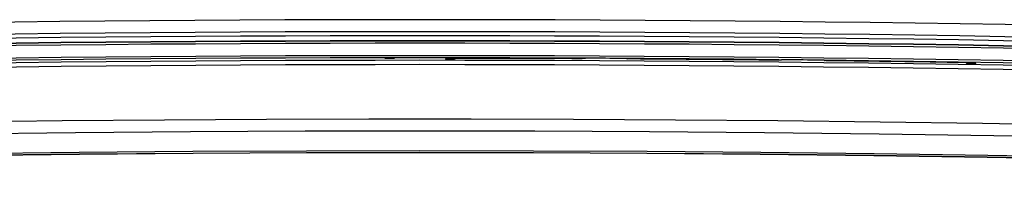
# Model space of a CAD drawing. Header units: centimetres. Extents: x 4745 to 39369, y 17389 to 19524.
# Tile 46 of 188: x 15583.79 to 15595.22, y 18167.48 to 18169.33. Entities that reach past the tile are written whole.
import ezdxf

# ---------------------------------------------------------------- set-up
doc = ezdxf.new("R2010")
doc.units = ezdxf.units.CM
doc.layers.add('$_urządzenia', color=250, linetype='Continuous')

# ---------------------------------------------------------------- blocks, each defined once
blk = doc.blocks.new('A$C92957c0b')
at = {"layer": '$_urządzenia'}
for p, q in [((-4.04, -876.3), (-4.07, -876.3)), ((-2.96, -876.3), (-4.04, -876.3)), ((2.96, -876.3), (3, -876.42)), ((4.04, -876.3), (2.96, -876.3)), ((4, -876.42), (3, -876.42)), ((4.04, -876.3), (4, -876.42)), ((4.07, -876.3), (4.04, -876.3)), ((4.23, -876.29), (4.19, -876.29)), ((4.26, -876.29), (4.23, -876.29)), ((4.3, -876.29), (4.26, -876.29)), ((4.34, -876.29), (4.3, -876.29)), ((18.67, -876.33), (18.61, -876.33)), ((18.73, -876.33), (18.67, -876.33)), ((18.78, -876.33), (18.73, -876.33)), ((19.03, -876.3), (19.02, -876.31)), ((19.32, -876.28), (19.26, -876.28)), ((19.37, -876.28), (19.32, -876.28)), ((19.43, -876.28), (19.37, -876.28)), ((23.59, -876.3), (23.53, -876.3)), ((23.65, -876.3), (23.59, -876.3)), ((23.71, -876.3), (23.65, -876.3)), ((24.03, -876.33), (24.04, -876.33)), ((24.41, -876.36), (24.36, -876.36)), ((24.47, -876.36), (24.41, -876.36)), ((24.54, -876.36), (24.47, -876.36)), ((41.61, -876.5), (41.56, -876.5)), ((41.67, -876.5), (41.61, -876.5)), ((41.73, -876.5), (41.67, -876.5)), ((41.97, -876.48), (41.96, -876.48)), ((42.26, -876.46), (42.21, -876.46)), ((42.32, -876.46), (42.26, -876.46)), ((42.38, -876.46), (42.32, -876.46)), ((46.54, -876.5), (46.48, -876.5)), ((46.6, -876.5), (46.54, -876.5)), ((46.66, -876.51), (46.6, -876.5)), ((46.97, -876.53), (46.98, -876.54)), ((47.36, -876.56), (47.3, -876.56)), ((47.42, -876.57), (47.36, -876.56)), ((47.48, -876.57), (47.42, -876.57)), ((63.2, -876.78), (63.16, -876.78)), ((63.24, -876.78), (63.2, -876.78)), ((63.46, -876.8), (63.43, -876.8)), ((63.5, -876.92), (63.46, -876.8)), ((64.54, -876.81), (63.46, -876.8)), ((64.5, -876.94), (63.5, -876.92)), ((64.5, -876.94), (64.54, -876.81))]:
    blk.add_line(p, q, dxfattribs=at)
for points in [[(4.19, -876.29), (4.17, -876.29), (4.16, -876.29), (4.14, -876.29), (4.13, -876.29), (4.11, -876.29), (4.1, -876.29), (4.09, -876.29), (4.08, -876.3), (4.07, -876.3), (4.06, -876.3), (4.06, -876.3), (4.05, -876.3), (4.05, -876.3), (4.04, -876.3), (4.04, -876.3), (4.04, -876.3)], [(18.61, -876.33), (18.55, -876.33), (18.52, -876.33)], [(18.98, -876.31), (18.97, -876.32), (18.95, -876.32), (18.94, -876.32), (18.92, -876.32), (18.9, -876.32), (18.88, -876.32), (18.86, -876.32), (18.83, -876.32), (18.81, -876.32), (18.78, -876.33)], [(19.02, -876.31), (19.01, -876.31), (19.01, -876.31), (19, -876.31), (18.99, -876.31), (18.98, -876.31)], [(19.26, -876.28), (19.23, -876.28), (19.21, -876.28), (19.19, -876.29), (19.16, -876.29), (19.14, -876.29), (19.12, -876.29), (19.11, -876.29), (19.09, -876.29), (19.08, -876.29), (19.06, -876.29), (19.05, -876.3), (19.04, -876.3), (19.03, -876.3), (19.03, -876.3), (19.03, -876.3)], [(19.52, -876.28), (19.49, -876.28), (19.43, -876.28)], [(23.99, -876.32), (23.98, -876.32), (23.97, -876.32), (23.95, -876.32), (23.93, -876.31), (23.91, -876.31), (23.89, -876.31), (23.87, -876.31), (23.85, -876.31), (23.82, -876.31), (23.8, -876.31), (23.77, -876.31), (23.71, -876.3)], [(24.03, -876.33), (24.03, -876.33), (24.02, -876.33), (24.01, -876.32), (24, -876.32), (23.99, -876.32)], [(24.36, -876.36), (24.3, -876.36), (24.27, -876.35), (24.25, -876.35), (24.22, -876.35), (24.2, -876.35), (24.18, -876.35), (24.16, -876.35), (24.14, -876.35), (24.12, -876.35), (24.1, -876.34), (24.09, -876.34), (24.07, -876.34), (24.06, -876.34), (24.05, -876.34), (24.05, -876.34), (24.04, -876.33), (24.04, -876.33)], [(41.56, -876.5), (41.49, -876.5), (41.46, -876.5)], [(41.93, -876.49), (41.91, -876.49), (41.9, -876.49), (41.88, -876.49), (41.86, -876.49), (41.84, -876.49), (41.82, -876.5), (41.8, -876.5), (41.78, -876.5), (41.75, -876.5), (41.73, -876.5)], [(41.96, -876.48), (41.96, -876.48), (41.95, -876.48), (41.95, -876.49), (41.94, -876.49), (41.93, -876.49)], [(42.21, -876.46), (42.18, -876.46), (42.15, -876.46), (42.13, -876.46), (42.11, -876.46), (42.09, -876.46), (42.07, -876.46), (42.05, -876.46), (42.03, -876.47), (42.02, -876.47), (42.01, -876.47), (42, -876.47), (41.99, -876.47), (41.98, -876.47), (41.97, -876.47), (41.97, -876.48)], [(42.47, -876.46), (42.44, -876.46), (42.38, -876.46)], [(46.94, -876.52), (46.92, -876.52), (46.91, -876.52), (46.89, -876.52), (46.88, -876.52), (46.86, -876.52), (46.84, -876.51), (46.81, -876.51), (46.79, -876.51), (46.77, -876.51), (46.74, -876.51), (46.71, -876.51), (46.66, -876.51)], [(46.97, -876.53), (46.97, -876.53), (46.97, -876.53), (46.96, -876.53), (46.95, -876.53), (46.94, -876.52)], [(47.3, -876.56), (47.24, -876.56), (47.22, -876.56), (47.19, -876.56), (47.17, -876.56), (47.14, -876.56), (47.12, -876.55), (47.1, -876.55), (47.08, -876.55), (47.06, -876.55), (47.05, -876.55), (47.03, -876.55), (47.02, -876.54), (47.01, -876.54), (47, -876.54), (46.99, -876.54), (46.99, -876.54), (46.98, -876.54)], [(63.29, -876.79), (63.27, -876.79), (63.24, -876.78)], [(63.46, -876.8), (63.46, -876.8), (63.46, -876.8), (63.45, -876.8), (63.45, -876.8), (63.44, -876.8), (63.44, -876.8), (63.43, -876.8), (63.42, -876.79), (63.41, -876.79), (63.4, -876.79), (63.39, -876.79), (63.37, -876.79), (63.36, -876.79), (63.34, -876.79), (63.33, -876.79), (63.29, -876.79)], [(-160.21, -886.51), (-148.35, -886.05), (-136.49, -885.63), (-124.62, -885.24), (-112.76, -884.89), (-100.89, -884.57), (-89.02, -884.29), (-77.16, -884.04), (-65.29, -883.83), (-53.42, -883.66), (-41.55, -883.52), (-29.68, -883.41), (-17.81, -883.34), (-5.94, -883.3), (5.94, -883.3), (17.81, -883.34), (29.68, -883.41), (41.55, -883.52), (53.42, -883.66), (65.29, -883.83), (77.16, -884.04)], [(-159.88, -887.89), (-146.56, -887.38), (-133.24, -886.91), (-119.92, -886.49), (-106.6, -886.12), (-93.28, -885.78), (-79.95, -885.49), (-66.63, -885.25), (-53.3, -885.05), (-39.98, -884.89), (-26.65, -884.78), (-13.33, -884.72), (0, -884.69), (13.33, -884.72), (26.65, -884.78), (39.98, -884.89), (53.3, -885.05), (66.63, -885.25), (79.95, -885.49)], [(-158.15, -890.11), (-144.98, -889.61), (-131.8, -889.16), (-118.63, -888.75), (-105.45, -888.38), (-92.27, -888.05), (-79.09, -887.77), (-65.91, -887.53), (-52.73, -887.33), (-39.55, -887.18), (-26.37, -887.07), (-13.18, -887.01), (0, -886.98), (13.18, -887.01), (26.37, -887.07), (39.55, -887.18), (52.73, -887.33), (65.91, -887.53), (79.09, -887.77)], [(-158, -890.32), (-144.84, -889.82), (-131.68, -889.36), (-118.52, -888.95), (-105.35, -888.58), (-92.19, -888.25), (-79.02, -887.97), (-65.85, -887.73), (-52.68, -887.54), (-39.51, -887.39), (-26.34, -887.28), (-13.17, -887.21), (0, -887.19), (13.17, -887.21), (26.34, -887.28), (39.51, -887.39), (52.68, -887.54), (65.85, -887.73), (79.02, -887.97)], [(-158, -890.33), (-144.84, -889.83), (-131.68, -889.37), (-118.52, -888.96), (-105.35, -888.59), (-92.18, -888.27), (-79.02, -887.98), (-65.85, -887.75), (-52.68, -887.55), (-39.51, -887.4), (-26.34, -887.29), (-13.17, -887.22), (0, -887.2), (13.17, -887.22), (26.34, -887.29), (39.51, -887.4), (52.68, -887.55), (65.85, -887.75), (79.02, -887.98)]]:
    blk.add_lwpolyline(points, dxfattribs=at)
for centre, radius, start, end in [((0, -4884.2), 4012.4, 87.61194, 92.38806), ((0, -4884.2), 4011, 87.61194, 92.38806), ((0, -4884.3), 4010.63, 87.61762, 92.38238), ((0, -4884.3), 4010.05, 87.61762, 92.38238), ((0, -4884.3), 4010.01, 87.61762, 92.38238), ((0, -4884.3), 4009.76, 87.61762, 92.38238), ((0, -4884.3), 4008.32, 87.61762, 92.38238), ((0, -4884.3), 4008.07, 87.61762, 92.38238), ((0, -4884.3), 4007.78, 87.61762, 92.38238), ((0, -4884.3), 4008.01, 89.73525, 89.93798), ((0, -4884.3), 4008.07, 89.6636, 89.72091), ((0, -4884.3), 4008.01, 89.40725, 89.64925), ((0, -4884.3), 4008.07, 89.3356, 89.39291), ((0, -4884.3), 4008.01, 89.09705, 89.32124), ((0, -4884.3), 4007.28, 87.61762, 92.38238)]:
    blk.add_arc(centre, radius, start, end, dxfattribs=at)

msp = doc.modelspace()

# ---------------------------------------------------------------- block references
at = {"layer": '$_urządzenia', "xscale": 0.1, "yscale": 0.1, "zscale": 0.1}
msp.add_blockref('A$C92957c0b', (15588.434, 18256.513), dxfattribs=at)

doc.saveas('drawing.dxf')
